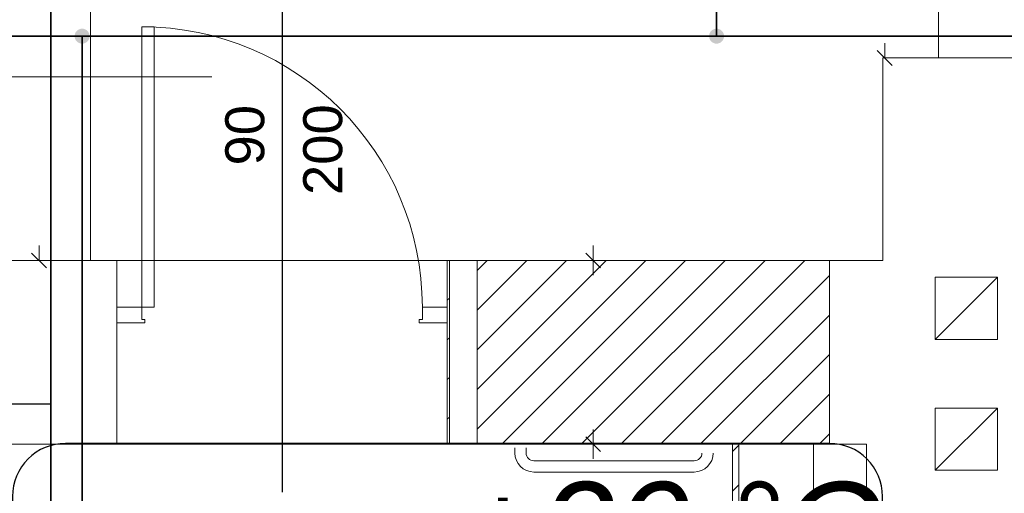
# Model space of a CAD drawing. Header units: millimetres. Extents: x 204754 to 495640, y -178579 to -98814.
# Tile 19 of 179: x 218221 to 221379, y -133336 to -131815. Entities that reach past the tile are written whole.
import ezdxf
from ezdxf.enums import TextEntityAlignment as Align
from ezdxf.lldxf.tags import DXFTag

# ---------------------------------------------------------------- set-up
doc = ezdxf.new("R2010")
doc.units = ezdxf.units.MM
doc.header["$MEASUREMENT"] = 0
doc.layers.get('0').update_dxf_attribs({"color": 252, "lineweight": 5})
doc.layers.add('IS_Opisy_działek_Therm', color=7, linetype='SOLID')
doc.layers.add('IS_Text_Konstrukcji', color=7, linetype='Continuous')
for name, color, linetype, lineweight in [('IS_Powrót', 5, 'DASH', 35), ('IS_Zasilanie', 1, 'SOLID', 35), ('Nowe_! NAZWY POM_Nr_pióra__19', 252, 'Continuous', 5), ('Nowe_220-A Ściany', 252, 'Continuous', 5), ('Nowe_220-A Ściany_Nr_pióra__87', 252, 'Continuous', 5), ('Nowe_220-A Ściany_Nr_pióra__93', 252, 'Continuous', 5), ('Nowe_820-G Rysunki Obrazki_Nr_pióra__24', 252, 'Continuous', 5), ('Nowe_Drzwi ARCHICAD_Nr_pióra__168', 252, 'Continuous', 5), ('Nowe_Nowe_220(1)-A Ściany zewnętrzne_Nr_pióra__3', 252, 'Continuous', 5), ('Nowe_Nowe_220(1)-A Ściany zewnętrzne_Nr_pióra__57', 252, 'Continuous', 5), ('Nowe_Znaczniki drzwi ARCHICADa', 252, 'Continuous', 5), ('Nowe_Znaczniki drzwi ARCHICADa_Nr_pióra__111', 252, 'Continuous', 5), ('Nowe_Znaczniki drzwi ARCHICADa_Nr_pióra__141', 252, 'Continuous', 5), ('P-SANR-FIXT_Nr_pióra__47', 252, 'Continuous', 5)]:
    doc.layers.add(name, color=color, linetype=linetype, lineweight=lineweight)
doc.styles.add('GENERATED_STYLE_1', font='arial.ttf')
tags = doc.linetypes.add('DASH', pattern=[15, 10, -5]).pattern_tags.tags
tags[6:7] = [DXFTag(74, 4), DXFTag(75, 0), DXFTag(340, '0'), DXFTag(46, 0.0), DXFTag(50, 0.0), DXFTag(44, 0.0), DXFTag(45, 0.0)]
tags[4:5] = [DXFTag(74, 4), DXFTag(75, 0), DXFTag(340, '0'), DXFTag(46, 0.0), DXFTag(50, 0.0), DXFTag(44, 0.0), DXFTag(45, 0.0)]
tags = doc.linetypes.add('SOLID', pattern=[10, 10, 0]).pattern_tags.tags
tags[6:7] = [DXFTag(74, 4), DXFTag(75, 0), DXFTag(340, '0'), DXFTag(46, 0.0), DXFTag(50, 0.0), DXFTag(44, 0.0), DXFTag(45, 0.0)]
tags[4:5] = [DXFTag(74, 4), DXFTag(75, 0), DXFTag(340, '0'), DXFTag(46, 0.0), DXFTag(50, 0.0), DXFTag(44, 0.0), DXFTag(45, 0.0)]

# ---------------------------------------------------------------- blocks, each defined once
blk = doc.blocks.new('D Marker 11_24')
at = {"layer": 'Nowe_Znaczniki drzwi ARCHICADa_Nr_pióra__111', "color": 7, "linetype": 'Continuous', "lineweight": 25}
blk.add_line((0, 802.4), (0, -743.6), dxfattribs=at)
at = {"layer": 'Nowe_Znaczniki drzwi ARCHICADa_Nr_pióra__141', "color": 7, "linetype": 'Continuous', "lineweight": 25}
for start, end in [(0, 180), (180, 0)]:
    blk.add_arc((0, 927.4), 125, start, end, dxfattribs=at)
at = {"layer": 'Nowe_Znaczniki drzwi ARCHICADa_Nr_pióra__141', "color": 7, "lineweight": 25, "style": 'GENERATED_STYLE_1'}
for tag, p in [('AC_MarkerText_4', (-19.6, 304.8)), ('AC_WIDO_B_SIZE', (230.4, 209.9))]:
    blk.add_attdef(tag, text='', height=125, rotation=90, dxfattribs=at).set_placement(p, align=Align.BOTTOM_LEFT)
blk.add_attdef('AC_MarkerText_1', text='', height=125, dxfattribs=at).set_placement((-109.1, 864.9), align=Align.BOTTOM_LEFT)
blk = doc.blocks.new('podkład 20251118')
at = {"color": 252, "linetype": 'Continuous', "lineweight": 5}
for p, q in [((220995.2, -131938.4), (220995.2, -131890.9)), ((220971.5, -131914.7), (221019, -131962.2)), ((218259.3, -132564.7), (218306.8, -132612.2)), ((218283.1, -132588.4), (218283.1, -132540.9)), ((220083.9, -132612.2), (220036.4, -132564.7)), ((220036.4, -132564.7), (220083.9, -132612.2)), ((220060.2, -132588.4), (220060.2, -132540.9)), ((220060.2, -132588.4), (220060.2, -132635.9)), ((220060.2, -133178.4), (220060.2, -133130.9)), ((220083.9, -133202.2), (220036.4, -133154.7)), ((220036.4, -133154.7), (220083.9, -133202.2)), ((220060.2, -133178.4), (220060.2, -133225.9))]:
    blk.add_line(p, q, dxfattribs=at)
at = {"layer": 'Nowe_! NAZWY POM_Nr_pióra__19', "color": 252, "linetype": 'Continuous', "lineweight": 5}
for p, q in [((220989.4, -132588.4), (220989.4, -131938.4)), ((220989.4, -131938.4), (221637, -131938.4)), ((218028, -132588.4), (220989.4, -132588.4)), ((220767.1, -133178.4), (218197, -133178.4)), ((220767.1, -135078.4), (220767.1, -133178.4))]:
    blk.add_line(p, q, dxfattribs=at)
at = {"layer": 'Nowe_220-A Ściany', "color": 252, "linetype": 'Continuous', "lineweight": 5}
for p, q in [((219592.4, -132589.2), (219593.1, -132588.4)), ((219688, -132620.9), (219720.4, -132588.4)), ((219688, -132748.2), (219847.7, -132588.4)), ((219688, -132875.4), (219975, -132588.4)), ((219688, -133002.7), (220102.3, -132588.4)), ((219688, -133130), (220229.5, -132588.4)), ((219766.8, -133178.4), (220356.8, -132588.4)), ((219894.1, -133178.4), (220484.1, -132588.4)), ((220021.4, -133178.4), (220611.4, -132588.4)), ((220148.7, -133178.4), (220738.7, -132588.4)), ((220275.9, -133178.4), (220818, -132636.4)), ((219592.4, -132716.5), (219599.4, -132709.5)), ((220403.2, -133178.4), (220818, -132763.7)), ((219592.4, -132843.8), (219599.4, -132836.8)), ((220530.5, -133178.4), (220818, -132890.9)), ((219592.4, -132971), (219599.4, -132964.1)), ((220657.8, -133178.4), (220818, -133018.2)), ((219592.4, -133098.3), (219599.4, -133091.3)), ((220785.1, -133178.4), (220818, -133145.5)), ((220507.1, -133201.8), (220527.1, -133181.8)), ((220507.1, -133329.1), (220527.1, -133309.1))]:
    blk.add_line(p, q, dxfattribs=at)
at = {"layer": 'Nowe_220-A Ściany_Nr_pióra__87', "color": 252, "linetype": 'Continuous', "lineweight": 5}
for p, q in [((220507.1, -133178.4), (220507.1, -134138.4)), ((220527.1, -134118.4), (220527.1, -133178.4))]:
    blk.add_line(p, q, dxfattribs=at)
at = {"layer": 'Nowe_220-A Ściany_Nr_pióra__93', "color": 252, "linetype": 'Continuous', "lineweight": 5}
for p, q in [((218532.4, -132588.4), (218532.4, -132738.4)), ((219592.4, -132588.4), (219592.4, -132738.4)), ((219599.4, -132588.4), (219592.4, -132588.4)), ((219599.4, -133178.4), (219599.4, -132588.4)), ((220818, -132588.4), (219688, -132588.4)), ((219688, -132588.4), (219688, -133178.4)), ((220818, -133178.4), (220818, -132588.4)), ((218532.4, -132738.4), (218532.4, -132788.4)), ((219592.4, -132738.4), (219592.4, -132788.4)), ((218532.4, -132788.4), (218532.4, -133178.4)), ((219592.4, -132788.4), (219592.4, -133178.4)), ((219592.4, -133178.4), (219599.4, -133178.4)), ((219688, -133178.4), (220507.1, -133178.4)), ((220527.1, -133178.4), (220818, -133178.4))]:
    blk.add_line(p, q, dxfattribs=at)
at = {"layer": 'Nowe_820-G Rysunki Obrazki_Nr_pióra__24', "color": 7, "linetype": 'Continuous', "lineweight": 15}
blk.add_line((218837.4, -131998.8), (217637.9, -131998.8), dxfattribs=at)
at = {"layer": 'Nowe_Drzwi ARCHICAD_Nr_pióra__168', "color": 252, "linetype": 'Continuous', "lineweight": 5}
for p, q in [((218612.4, -131838.4), (218652.4, -131838.4)), ((218612.4, -132738.4), (218612.4, -131838.4)), ((218652.4, -131838.4), (218652.4, -132738.4)), ((218532.4, -132788.4), (218532.4, -132738.4)), ((218532.4, -132738.4), (218612.4, -132738.4)), ((218532.4, -132738.4), (218532.4, -132788.4)), ((218612.4, -132738.4), (218612.4, -132778.4)), ((218652.4, -132738.4), (218612.4, -132738.4)), ((219512.4, -132778.4), (219512.4, -132738.4)), ((219512.4, -132738.4), (219592.4, -132738.4)), ((219592.4, -132738.4), (219592.4, -132788.4)), ((219592.4, -132738.4), (219592.4, -132788.4)), ((218612.4, -132788.4), (218532.4, -132788.4)), ((218612.4, -132778.4), (218622.4, -132778.4)), ((218622.4, -132788.4), (218612.4, -132788.4)), ((218622.4, -132778.4), (218622.4, -132788.4)), ((219502.4, -132788.4), (219502.4, -132778.4)), ((219502.4, -132778.4), (219512.4, -132778.4)), ((219512.4, -132788.4), (219502.4, -132788.4)), ((219592.4, -132788.4), (219512.4, -132788.4))]:
    blk.add_line(p, q, dxfattribs=at)
at = {"layer": 'Nowe_Drzwi ARCHICAD_Nr_pióra__168', "color": 252, "linetype": 'Continuous', "lineweight": 5, "extrusion": (0, 0, -1)}
blk.add_ellipse((218612.4, -132738.4), major_axis=(636.4, 636.4), ratio=1, start_param=-0.785398, end_param=0.785398, dxfattribs=at)
at = {"layer": 'Nowe_Nowe_220(1)-A Ściany zewnętrzne_Nr_pióra__3', "color": 252, "linetype": 'Continuous', "lineweight": 5}
for p, q in [((221356.9, -132642.3), (221156.9, -132642.3)), ((221156.9, -132642.3), (221156.9, -132842.3)), ((221156.9, -132842.3), (221356.9, -132642.3)), ((221356.9, -132842.3), (221356.9, -132642.3)), ((221156.9, -132842.3), (221356.9, -132842.3)), ((221356.9, -133062.3), (221156.9, -133062.3)), ((221156.9, -133062.3), (221156.9, -133262.3)), ((221156.9, -133262.3), (221356.9, -133062.3)), ((221356.9, -133262.3), (221356.9, -133062.3)), ((221156.9, -133262.3), (221356.9, -133262.3))]:
    blk.add_line(p, q, dxfattribs=at)
at = {"layer": 'Nowe_Nowe_220(1)-A Ściany zewnętrzne_Nr_pióra__57', "color": 252, "linetype": 'Continuous', "lineweight": 5}
for p, q in [((218448, -127038.4), (218448, -132588.4)), ((221168, -131498.4), (221168, -131938.4)), ((220989.4, -131938.4), (221168, -131938.4)), ((220989.4, -132588.4), (220989.4, -131938.4)), ((218448, -132588.4), (220989.4, -132588.4)), ((219688, -133178.4), (219688, -132588.4)), ((220818, -133178.4), (220818, -132588.4)), ((213297, -133178.4), (220937.1, -133178.4)), ((220937.1, -134518.4), (220937.1, -133178.4))]:
    blk.add_line(p, q, dxfattribs=at)
at = {"layer": 'P-SANR-FIXT_Nr_pióra__47', "color": 252, "linetype": 'Continuous', "lineweight": 5}
for p, q in [((219809.1, -133206.8), (219809.1, -133190.5)), ((219809.1, -133190.5), (219809.1, -133206.8)), ((219809.1, -133206.8), (219809.1, -133190.5)), ((219809.1, -133190.5), (219809.1, -133206.8)), ((219845.1, -133190.5), (219845.1, -133206.8)), ((219845.1, -133190.5), (219845.1, -133206.8)), ((219845.1, -133190.5), (219845.1, -133206.8)), ((219845.1, -133190.5), (219845.1, -133206.8)), ((219870.1, -133231.8), (220384.1, -133231.8)), ((219870.1, -133231.8), (220384.1, -133231.8)), ((219870.1, -133231.8), (220384.1, -133231.8)), ((219870.1, -133231.8), (220384.1, -133231.8)), ((220384.1, -133267.8), (219870.1, -133267.8)), ((219870.1, -133267.8), (220384.1, -133267.8)), ((220384.1, -133267.8), (219870.1, -133267.8)), ((219870.1, -133267.8), (220384.1, -133267.8))]:
    blk.add_line(p, q, dxfattribs=at)
for centre, radius, start, end in [((219870.1, -133206.8), 61, 180, 270), ((219870.1, -133206.8), 61, 180, 270), ((219870.1, -133206.8), 61, 180, 270), ((219870.1, -133206.8), 61, 180, 270), ((219870.1, -133206.8), 25, 180, 270), ((219870.1, -133206.8), 25, 180, 270), ((219870.1, -133206.8), 25, 180, 270), ((219870.1, -133206.8), 25, 180, 270), ((220384.1, -133206.8), 25, 270, 0), ((220384.1, -133206.8), 61, 270, 0), ((220384.1, -133206.8), 25, 270, 0), ((220384.1, -133206.8), 25, 270, 0), ((220384.1, -133206.8), 61, 270, 0), ((220384.1, -133206.8), 61, 270, 0), ((220384.1, -133206.8), 25, 270, 0)]:
    blk.add_arc(centre, radius, start, end, dxfattribs=at)
at = {"layer": 'Nowe_Znaczniki drzwi ARCHICADa', "color": 7, "linetype": 'Continuous', "lineweight": 25}
blk.add_blockref('D Marker 11_24', (219062.4, -132588.4), dxfattribs=at).add_auto_attribs({'AC_MarkerText_1': 'D1', 'AC_MarkerText_4': '90', 'AC_WIDO_B_SIZE': '200'})

msp = doc.modelspace()

# ---------------------------------------------------------------- hatches: boundary and pattern name
at = {"layer": 'IS_Powrót'}
h = msp.add_hatch(color=256, dxfattribs=at)
edge = h.paths.add_edge_path()
edge.add_arc((218421.2, -131868.4), 24, 0, 360)
h = msp.add_hatch(color=256, dxfattribs=at)
edge = h.paths.add_edge_path()
edge.add_arc((220456, -131868.4), 24, 0, 360)

# ---------------------------------------------------------------- linework, layer by layer
at = {"layer": 'IS_Opisy_działek_Therm', "ltscale": 10}
msp.add_line((218321.2, -133050.4), (217301.2, -133050.4), dxfattribs=at)
at = {"layer": 'IS_Powrót', "ltscale": 10}
for p, q in [((220456, -131868.4), (220456, -129648.6)), ((216339.6, -131868.4), (218421.2, -131868.4)), ((218421.2, -134842), (218421.2, -131868.4)), ((218421.2, -131868.4), (220456, -131868.4)), ((220456, -131868.4), (223937.4, -131868.4))]:
    msp.add_line(p, q, dxfattribs=at)
at = {"layer": 'IS_Text_Konstrukcji', "linetype": 'SOLID', "ltscale": 10}
msp.add_lwpolyline([(218368, -134196), (220818, -134196, 0.414214), (220988, -134026), (220988, -133346, 0.414214), (220818, -133176), (218368, -133176, 0.414214), (218198, -133346), (218198, -134026, 0.414214), (218368, -134196)], format="xyb", dxfattribs=at)
at = {"layer": 'IS_Zasilanie', "ltscale": 10}
msp.add_line((218321.2, -134942), (218321.2, -131768.4), dxfattribs=at)

# ---------------------------------------------------------------- block references
msp.add_blockref('podkład 20251118', (0, 0))

# ---------------------------------------------------------------- texts
at = {"layer": 'IS_Text_Konstrukcji', "linetype": 'SOLID', "ltscale": 10, "insert": (219638, -133614), "char_height": 309.6, "attachment_point": 7}
msp.add_mtext('\\fArial|b0|i1;+20 °C', dxfattribs=at)

doc.saveas('drawing.dxf')
